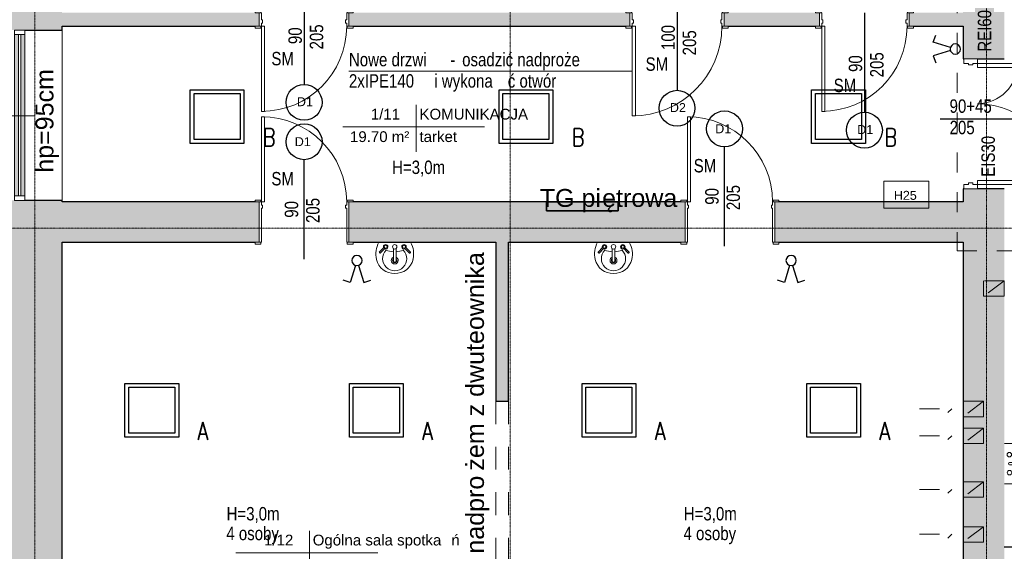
# Model space of a CAD drawing. Header units: centimetres. Extents: x 14504 to 44111, y -18976 to -7683.
# Tile 95 of 141: x 29792 to 30891, y -9884 to -9291. Entities that reach past the tile are written whole.
import ezdxf

# ---------------------------------------------------------------- set-up
doc = ezdxf.new("R2010")
doc.units = ezdxf.units.CM
for name, pattern in [('Aligning Line 1_8_', [0.635, 0.3175, -0.3175]), ('Kreska', [0.635, 0.3175, -0.3175]), ('Linia siatki', [0.9925, 0.47, -0.2175, 0.0875, -0.2175]), ('Ukryty', [0.714375, 0.47625, -0.238125])]:
    doc.linetypes.add(name, pattern=pattern)
for name, color, linetype, lineweight in [('A-AREA-IDEN', 4, 'Continuous', 9), ('A-DETL', 6, 'Continuous', 9), ('A-DETL-HDLN', 90, 'Ukryty', 9), ('A-DETL-MEDM', 33, 'Continuous', 25), ('A-DETL-THIN', 151, 'Continuous', 9), ('A-DOOR', 31, 'Continuous', 9), ('A-DOOR-FRAM', 31, 'Continuous', 18), ('A-GLAZ', 151, 'Continuous', 9), ('A-WALL', 4, 'Continuous', 9), ('A-WALL-PATT', 111, 'Continuous', 25), ('G-ANNO-TEXT', 8, 'Continuous', 9), ('I-WALL', 2, 'Continuous', 9), ('IE inst', 1, 'Continuous', 50), ('P-SANR-FIXT', 6, 'Continuous', 9), ('S-GRID', 8, 'Continuous', 9)]:
    doc.layers.add(name, color=color, linetype=linetype, lineweight=lineweight)
doc.styles.add('Arial_1', font='arial.ttf', dxfattribs={"height": 12})
doc.styles.add('Arial_2', font='arial.ttf', dxfattribs={"height": 18})
doc.styles.add('Arial_3', font='arial.ttf', dxfattribs={"width": 0.8, "height": 18})
doc.styles.add('Arial_5', font='arial.ttf', dxfattribs={"height": 15})
doc.styles.get("Standard").update_dxf_attribs({"font": 'romans.shx', "width": 0.8, "height": 20})

# ---------------------------------------------------------------- blocks, each defined once
blk = doc.blocks.new('wewnetrzne dwupanelowe - 900 x 2100mm-456959-4_Poziom piętra')
at = {"layer": 'A-DOOR'}
for p, q in [((-54.635, 24.8175), (-48.135, 24.8175)), ((-54.635, 22.8175), (-54.635, 24.8175)), ((-48.135, 22.8175), (-54.635, 22.8175)), ((-48.135, 24.8175), (-48.135, 22.8175)), ((48.135, 24.8175), (54.635, 24.8175)), ((48.135, 22.8175), (48.135, 24.8175)), ((54.635, 22.8175), (48.135, 22.8175)), ((54.635, 24.8175), (54.635, 22.8175)), ((-54.635, -22.1825), (-48.135, -22.1825)), ((-54.635, -24.1825), (-54.635, -22.1825)), ((-48.135, -24.1825), (-54.635, -24.1825)), ((-48.135, -22.1825), (-48.135, -24.1825)), ((48.135, -22.1825), (54.635, -22.1825)), ((48.135, -24.1825), (48.135, -22.1825)), ((54.635, -24.1825), (48.135, -24.1825)), ((54.635, -22.1825), (54.635, -24.1825))]:
    blk.add_line(p, q, dxfattribs=at)
at = {"layer": 'A-DOOR', "lineweight": 18}
for p, q in [((44, -22.1825), (47.5, -22.1825)), ((44, -117.1825), (44, -22.1825)), ((47.5, -22.1825), (47.5, -117.1825)), ((47.5, -117.1825), (44, -117.1825))]:
    blk.add_line(p, q, dxfattribs=at)
at = {"layer": 'A-DOOR'}
blk.add_arc((47.5, -22.1825), 95, 180, 270, dxfattribs=at)
at = {"layer": 'A-DOOR-FRAM'}
for p, q in [((-50, 22.8175), (-47.5, 22.8175)), ((-50, -22.1825), (-50, 22.8175)), ((-47.5, 22.8175), (-47.5, -15.19)), ((47.5, 22.8175), (50, 22.8175)), ((47.5, -15.19), (47.5, 22.8175)), ((50, 22.8175), (50, -22.1825)), ((-47.5, -15.19), (-46.23, -15.19)), ((-47.5, -18.6825), (-47.5, -22.1825)), ((-46.23, -18.6825), (-47.5, -18.6825)), ((-46.23, -15.19), (-46.23, -18.6825)), ((46.23, -15.19), (47.5, -15.19)), ((46.23, -18.6825), (46.23, -15.19)), ((47.5, -18.6825), (46.23, -18.6825)), ((47.5, -22.1825), (47.5, -18.6825)), ((-47.5, -22.1825), (-50, -22.1825)), ((50, -22.1825), (47.5, -22.1825))]:
    blk.add_line(p, q, dxfattribs=at)
blk = doc.blocks.new('wewnetrzne dwupanelowe - 900 x 2100mm-479385-4_Poziom piętra')
at = {"layer": 'A-DOOR', "lineweight": 18}
for p, q in [((47.5, 102.1825), (44, 102.1825)), ((44, 102.1825), (44, 7.1825)), ((47.5, 7.1825), (47.5, 102.1825)), ((44, 7.1825), (47.5, 7.1825))]:
    blk.add_line(p, q, dxfattribs=at)
at = {"layer": 'A-DOOR'}
for p, q in [((-48.135, 9.1825), (-54.635, 9.1825)), ((-54.635, 9.1825), (-54.635, 7.1825)), ((-54.635, 7.1825), (-48.135, 7.1825)), ((-48.135, 7.1825), (-48.135, 9.1825)), ((54.635, 9.1825), (48.135, 9.1825)), ((48.135, 9.1825), (48.135, 7.1825)), ((48.135, 7.1825), (54.635, 7.1825)), ((54.635, 7.1825), (54.635, 9.1825)), ((-48.135, -7.8175), (-54.635, -7.8175)), ((-54.635, -7.8175), (-54.635, -9.8175)), ((-54.635, -9.8175), (-48.135, -9.8175)), ((-48.135, -9.8175), (-48.135, -7.8175)), ((54.635, -7.8175), (48.135, -7.8175)), ((48.135, -7.8175), (48.135, -9.8175)), ((48.135, -9.8175), (54.635, -9.8175)), ((54.635, -9.8175), (54.635, -7.8175))]:
    blk.add_line(p, q, dxfattribs=at)
blk.add_arc((47.5, 7.1825), 95, 90, 180, dxfattribs=at)
at = {"layer": 'A-DOOR-FRAM'}
for p, q in [((-47.5, 7.1825), (-50, 7.1825)), ((-50, 7.1825), (-50, -7.8175)), ((-47.5, 3.6825), (-47.5, 7.1825)), ((-46.23, 3.6825), (-47.5, 3.6825)), ((-47.5, -7.8175), (-47.5, 0.19)), ((-47.5, 0.19), (-46.23, 0.19)), ((-46.23, 0.19), (-46.23, 3.6825)), ((47.5, 3.6825), (46.23, 3.6825)), ((46.23, 3.6825), (46.23, 0.19)), ((46.23, 0.19), (47.5, 0.19)), ((47.5, 7.1825), (47.5, 3.6825)), ((50, 7.1825), (47.5, 7.1825)), ((47.5, 0.19), (47.5, -7.8175)), ((50, -7.8175), (50, 7.1825)), ((-50, -7.8175), (-47.5, -7.8175)), ((47.5, -7.8175), (50, -7.8175))]:
    blk.add_line(p, q, dxfattribs=at)
blk = doc.blocks.new('wewnetrzne dwupanelowe - 100x210-609030-4_Poziom piętra')
at = {"layer": 'A-DOOR', "lineweight": 18}
for p, q in [((50, 107.1825), (46.5, 107.1825)), ((46.5, 107.1825), (46.5, 7.1825)), ((50, 7.1825), (50, 107.1825)), ((46.5, 7.1825), (50, 7.1825))]:
    blk.add_line(p, q, dxfattribs=at)
at = {"layer": 'A-DOOR'}
for p, q in [((-50.635, 9.1825), (-57.135, 9.1825)), ((-57.135, 9.1825), (-57.135, 7.1825)), ((-57.135, 7.1825), (-50.635, 7.1825)), ((-50.635, 7.1825), (-50.635, 9.1825)), ((57.135, 9.1825), (50.635, 9.1825)), ((50.635, 9.1825), (50.635, 7.1825)), ((50.635, 7.1825), (57.135, 7.1825)), ((57.135, 7.1825), (57.135, 9.1825)), ((-50.635, -7.8175), (-57.135, -7.8175)), ((-57.135, -7.8175), (-57.135, -9.8175)), ((-57.135, -9.8175), (-50.635, -9.8175)), ((-50.635, -9.8175), (-50.635, -7.8175)), ((57.135, -7.8175), (50.635, -7.8175)), ((50.635, -7.8175), (50.635, -9.8175)), ((50.635, -9.8175), (57.135, -9.8175)), ((57.135, -9.8175), (57.135, -7.8175))]:
    blk.add_line(p, q, dxfattribs=at)
blk.add_arc((50, 7.1825), 100, 90, 180, dxfattribs=at)
at = {"layer": 'A-DOOR-FRAM'}
for p, q in [((-50, 7.1825), (-52.5, 7.1825)), ((-52.5, 7.1825), (-52.5, -7.8175)), ((-50, 3.6825), (-50, 7.1825)), ((-48.73, 3.6825), (-50, 3.6825)), ((-50, -7.8175), (-50, 0.19)), ((-50, 0.19), (-48.73, 0.19)), ((-48.73, 0.19), (-48.73, 3.6825)), ((50, 3.6825), (48.73, 3.6825)), ((48.73, 3.6825), (48.73, 0.19)), ((48.73, 0.19), (50, 0.19)), ((50, 7.1825), (50, 3.6825)), ((52.5, 7.1825), (50, 7.1825)), ((50, 0.19), (50, -7.8175)), ((52.5, -7.8175), (52.5, 7.1825)), ((-52.5, -7.8175), (-50, -7.8175)), ((50, -7.8175), (52.5, -7.8175))]:
    blk.add_line(p, q, dxfattribs=at)
blk = doc.blocks.new('Aluminum_1 szybowe - Okno 190_265 p_0-772044-4_Poziom piętra')
at = {"layer": 'A-GLAZ'}
h = blk.add_hatch(color=256, dxfattribs=at)
h.paths.add_polyline_path([(-132.1, 17.2), (47.8, 17.2), (47.8, 21.7), (-132.1, 21.7)])
h.paths.add_polyline_path([(-132.1, 10.2), (47.8, 10.2), (47.8, 14.7), (-132.1, 14.7)])
at = {"layer": 'A-GLAZ', "lineweight": 18}
for p, q in [((-132.1, 21.7), (-137.2, 21.7)), ((-137.2, 21.7), (-137.2, 10.2)), ((-132.1, 10.2), (-132.1, 21.7)), ((47.8, 17.2), (-132.1, 17.2)), ((-132.1, 17.2), (-132.1, 14.7)), ((-132.1, 14.7), (47.8, 14.7)), ((52.8, 21.7), (47.8, 21.7)), ((47.8, 21.7), (47.8, 10.2)), ((47.8, 14.7), (47.8, 17.2)), ((52.8, 10.2), (52.8, 21.7)), ((-137.2, 10.2), (-132.1, 10.2)), ((47.8, 10.2), (52.8, 10.2))]:
    blk.add_line(p, q, dxfattribs=at)
at = {"layer": 'A-GLAZ'}
for p, q in [((-132.1, 21.7), (47.8, 21.7)), ((47.8, 10.2), (-132.1, 10.2))]:
    blk.add_line(p, q, dxfattribs=at)
blk = doc.blocks.new('Drzwi-korytarz-niesymetryczne-wpuszczane - 1350 x 2000mm-590928-4_Poziom piętra')
at = {"layer": 'A-DOOR', "lineweight": 18}
for p, q in [((-63, 6.365), (-67.5, 6.365)), ((-67.5, 6.365), (-67.5, -83.635)), ((-63, -83.635), (-63, 6.365)), ((63, 6.365), (67.5, 6.365)), ((63, -38.635), (63, 6.365)), ((67.5, 6.365), (67.5, -38.635)), ((67.5, -38.635), (63, -38.635)), ((-67.5, -83.635), (-63, -83.635))]:
    blk.add_line(p, q, dxfattribs=at)
at = {"layer": 'A-DOOR'}
for centre, radius, start, end in [((-67.5, 6.365), 90, 270, 360), ((67.5, 6.365), 45, 180, 270)]:
    blk.add_arc(centre, radius, start, end, dxfattribs=at)
at = {"layer": 'A-DOOR-FRAM'}
for p, q in [((-72.5, 21.365), (-67.5, 21.365)), ((-72.5, 6.365), (-72.5, 21.365)), ((-67.5, 21.365), (-67.5, 16.44375)), ((-67.5, 16.44375), (-65.9125, 16.44375)), ((-67.5, 11.34125), (-67.5, 6.365)), ((-65.9125, 11.34125), (-67.5, 11.34125)), ((-65.9125, 16.44375), (-65.9125, 11.34125)), ((65.9125, 16.44375), (67.5, 16.44375)), ((65.9125, 11.34125), (65.9125, 16.44375)), ((67.5, 11.34125), (65.9125, 11.34125)), ((67.5, 21.365), (72.5, 21.365)), ((67.5, 16.44375), (67.5, 21.365)), ((67.5, 6.365), (67.5, 11.34125)), ((72.5, 21.365), (72.5, 6.365)), ((-67.5, 6.365), (-72.5, 6.365)), ((72.5, 6.365), (67.5, 6.365))]:
    blk.add_line(p, q, dxfattribs=at)
blk = doc.blocks.new('wewnetrzne dwupanelowe - 900 x 2100mm 3 dodemontażu-608771-4_Poziom piętra')
at = {"layer": 'A-DOOR', "lineweight": 18}
for p, q in [((47.5, 102.1825), (44, 102.1825)), ((44, 102.1825), (44, 7.1825)), ((47.5, 7.1825), (47.5, 102.1825)), ((44, 7.1825), (47.5, 7.1825))]:
    blk.add_line(p, q, dxfattribs=at)
at = {"layer": 'A-DOOR'}
for p, q in [((-48.135, 9.1825), (-54.635, 9.1825)), ((-54.635, 9.1825), (-54.635, 7.1825)), ((-54.635, 7.1825), (-48.135, 7.1825)), ((-48.135, 7.1825), (-48.135, 9.1825)), ((54.635, 9.1825), (48.135, 9.1825)), ((48.135, 9.1825), (48.135, 7.1825)), ((48.135, 7.1825), (54.635, 7.1825)), ((54.635, 7.1825), (54.635, 9.1825)), ((-48.135, -7.8175), (-54.635, -7.8175)), ((-54.635, -7.8175), (-54.635, -9.8175)), ((-54.635, -9.8175), (-48.135, -9.8175)), ((-48.135, -9.8175), (-48.135, -7.8175)), ((54.635, -7.8175), (48.135, -7.8175)), ((48.135, -7.8175), (48.135, -9.8175)), ((48.135, -9.8175), (54.635, -9.8175)), ((54.635, -9.8175), (54.635, -7.8175))]:
    blk.add_line(p, q, dxfattribs=at)
blk.add_arc((47.5, 7.1825), 95, 90, 180, dxfattribs=at)
at = {"layer": 'A-DOOR-FRAM'}
for p, q in [((-47.5, 7.1825), (-50, 7.1825)), ((-50, 7.1825), (-50, -7.8175)), ((-47.5, 3.6825), (-47.5, 7.1825)), ((-46.23, 3.6825), (-47.5, 3.6825)), ((-47.5, -7.8175), (-47.5, 0.19)), ((-47.5, 0.19), (-46.23, 0.19)), ((-46.23, 0.19), (-46.23, 3.6825)), ((47.5, 3.6825), (46.23, 3.6825)), ((46.23, 3.6825), (46.23, 0.19)), ((46.23, 0.19), (47.5, 0.19)), ((47.5, 7.1825), (47.5, 3.6825)), ((50, 7.1825), (47.5, 7.1825)), ((47.5, 0.19), (47.5, -7.8175)), ((50, -7.8175), (50, 7.1825)), ((-50, -7.8175), (-47.5, -7.8175)), ((47.5, -7.8175), (50, -7.8175))]:
    blk.add_line(p, q, dxfattribs=at)
blk = doc.blocks.new('Lavabo mural - 05 - 440mm x 350mm-V6-4_Poziom piętra')
at = {"layer": 'P-SANR-FIXT'}
for p, q in [((-17.2, -11), (-11.7, -5.6)), ((-16.1, -12.1), (-10.7, -6.7)), ((-1.5, -21.5), (-1.5, -7.1)), ((1.5, -21.5), (1.5, -7.1)), ((16.4, -12.1), (11, -6.7)), ((17.5, -11), (12, -5.6))]:
    blk.add_line(p, q, dxfattribs=at)
for centre, radius, start, end in [((5.3, -13.1), 26.4, 150.3649, 193.6351), ((-5.3, -13.1), 26.4, 346.3649, 29.6351), ((0, -18.4), 13.5, 135.4629, 45.0556), ((-10.1, -5.1), 2.5, 0, 180), ((-10.1, -5.1), 2.5, 180, 207.0533), ((-10.1, -5.1), 1.7, 360, 180), ((-10.1, -5.1), 1.7, 180, 198.0596), ((-10.1, -5.1), 1.7, 198.0596, 360), ((-10.1, -5.1), 2.5, 242.9467, 0), ((-0.2, 16), 26.7, 249.1986, 267.1093), ((0, -5.1), 2.5, 0, 180), ((0, -5.1), 2.5, 180, 0), ((-0.2, 16), 26.7, 273.5606, 291.3199), ((10.4, -5.1), 2.5, 360, 180), ((10.4, -5.1), 2.5, 180, 297.0533), ((10.4, -5.1), 1.7, 0, 180), ((10.4, -5.1), 1.7, 180, 0), ((10.4, -5.1), 2.5, 332.9467, 360), ((-0.6, -14.5), 20.4, 193.6351, 271.6558), ((0, -20.4), 3.86, 112.8828, 180), ((0, -20.4), 3.86, 180, 360), ((0, -20.4), 2.35, 129.6826, 180), ((0, -20.4), 2.35, 180, 360), ((0.6, -14.5), 20.4, 268.3442, 346.3649), ((0, -20.4), 3.86, 360, 67.1178), ((0, -20.4), 2.35, 360, 50.3185)]:
    blk.add_arc(centre, radius, start, end, dxfattribs=at)
for centre, major_axis, ratio, start_param, end_param in [((-16.6, -11.6), (-0.545, 0.545), 0.274309, 0, 3.141593), ((0, -21.5), (-1.5, 0), 0.428525, 0, 3.141593), ((17, -11.6), (0.545, 0.545), 0.274309, 3.141593, 6.283185)]:
    blk.add_ellipse(centre, major_axis=major_axis, ratio=ratio, start_param=start_param, end_param=end_param, dxfattribs=at)
blk = doc.blocks.new('Zlew kuchenny - typu wyspowego - 450 x 450mm-548266-4_Poziom piętra')
at = {"layer": 'P-SANR-FIXT'}
for p, q in [((-20.9, 22.7), (-20.9, -22.3)), ((24.1, -22.3), (24.1, 22.7)), ((0.3, 11.3), (-12, 11.3)), ((0.3, 17), (0.3, 5.3)), ((2.8, 17), (2.8, 5.3)), ((15.2, 11.3), (2.8, 11.3)), ((-17.1, 6.2), (-17.1, -13.4)), ((20.3, -13.4), (20.3, 6.2)), ((-12, -18.5), (15.2, -18.5)), ((-20.9, -22.3), (24.1, -22.3))]:
    blk.add_line(p, q, dxfattribs=at)
for centre, radius, start, end in [((-12, 6.2), 5.08, 90, 180), ((-8.4, 17), 2.54, 360, 180), ((-8.4, 17), 2.54, 180, 360), ((1.6, 17), 1.27, 360, 180), ((11.7, 17.2), 2.54, 360, 180), ((11.7, 17.2), 2.54, 180, 0), ((15.2, 6.2), 5.08, 360, 90), ((1.6, 0), 2.54, 360, 180), ((1.6, 0), 2.54, 180, 0), ((1.6, 5.3), 1.27, 180, 0), ((-12, -13.4), 5.08, 180, 270), ((15.2, -13.4), 5.08, 270, 0)]:
    blk.add_arc(centre, radius, start, end, dxfattribs=at)
blk = doc.blocks.new('Etyk_pom_1_mala - Etyk_pom_1_mala-219433-4_Poziom piętra')
at = {"layer": 'A-AREA-IDEN'}
for p, q in [((-0.096, 0.144), (-0.096, -0.378)), ((-0.915, -0.101), (0.666, -0.101))]:
    blk.add_line(p, q, dxfattribs=at)
blk = doc.blocks.new('8u')
at = {"layer": 'IE inst', "lineweight": -3}
for p, q in [((37772.7, 44464.4), (37764.9, 44461.5)), ((37778.6, 44445.2), (37772.7, 44464.4)), ((37781.8, 44445.2), (37787.7, 44464.4)), ((37787.7, 44464.4), (37795.5, 44461.5))]:
    blk.add_line(p, q, dxfattribs=at)
blk.add_circle((37780.2, 44439.7), 5.73, dxfattribs=at)

msp = doc.modelspace()

# ---------------------------------------------------------------- hatches: boundary and pattern name
at = {"layer": 'A-WALL-PATT', "lineweight": 9, "transparency": 33554610}
h = msp.add_hatch(color=256, dxfattribs=at)
h.paths.add_polyline_path([(30890.6, -10333.6), (30890.6, -9479.6), (30844.6, -9479.6), (30844.6, -10333.6), (30855.7, -10333.6)])
h.paths.add_polyline_path([(30855.7, -9334.6), (30890.6, -9334.6), (30890.6, -8730.6), (30844.6, -8730.6), (30844.6, -8946.9), (30845.3, -8946.9), (30845.3, -8948.9), (30844.6, -8948.9), (30844.6, -8960.9), (30845.3, -8960.9), (30845.3, -8962.9), (30844.6, -8962.9), (30844.6, -9334.6), (30850.6, -9334.6)])
h = msp.add_hatch(color=256, dxfattribs=at)
h.paths.add_polyline_path([(29771.6, -10333.6), (29839.6, -10333.6), (29839.6, -9492.4), (29771.6, -9492.4), (29771.6, -9665.3)])
h.paths.add_polyline_path([(29771.6, -9302.4), (29839.6, -9302.4), (29839.6, -8760.6), (29771.6, -8760.6), (29771.6, -9027.3)])
h = msp.add_hatch(color=256, dxfattribs=at)
h.paths.add_polyline_path([(30680, -9298.1), (30684.6, -9298.1), (30684.6, -9283.1), (30578.1, -9283.1), (30578.1, -9298.1), (30582.8, -9298.1)])
h.paths.add_polyline_path([(30844.6, -9298.1), (30844.6, -9283.1), (30784.6, -9283.1), (30784.6, -9298.1), (30789.3, -9298.1)])
h.paths.add_polyline_path([(30409.6, -9298.1), (30473.1, -9298.1), (30473.1, -9283.1), (30159.6, -9283.1), (30159.6, -9298.1), (30247.4, -9298.1)])
h.paths.add_polyline_path([(30055, -9298.1), (30059.6, -9298.1), (30059.6, -9283.1), (29839.6, -9283.1), (29839.6, -9298.1)])
h = msp.add_hatch(color=256, dxfattribs=at)
h.paths.add_polyline_path([(30734.1, -9539.1), (30844.6, -9539.1), (30844.6, -9494.1), (30634.6, -9494.1), (30634.6, -9539.1), (30639.3, -9539.1)])
h.paths.add_polyline_path([(30534.6, -9539.1), (30534.6, -9494.1), (30159.6, -9494.1), (30159.6, -9539.1), (30530, -9539.1)])
h.paths.add_polyline_path([(29839.6, -9539.1), (30059.6, -9539.1), (30059.6, -9494.1), (29839.6, -9494.1), (29839.6, -9501.1)])
msp.add_hatch(color=256, dxfattribs=at).paths.add_polyline_path([(30337.6, -9716.6), (30337.6, -9539.1), (30323.6, -9539.1), (30323.6, -9716.6)])

# ---------------------------------------------------------------- linework, layer by layer
at = {"layer": 'A-DETL', "linetype": 'Aligning Line 1_8_', "ltscale": 70}
for p, q in [((30837.9, -9261.1), (30837.9, -9548.6)), ((30837.9, -9548.6), (31501.6, -9548.6)), ((30890.6, -9582.1), (30867.6, -9582.1)), ((30867.6, -9582.1), (30867.6, -9599.3)), ((30890.6, -9582.1), (30867.6, -9599.3)), ((30890.6, -9599.3), (30890.6, -9582.1)), ((30867.6, -9599.3), (30890.6, -9599.3)), ((30890.6, -9599.3), (30867.6, -9599.3)), ((30867.6, -9716.6), (30844.6, -9716.6)), ((30844.6, -9716.6), (30844.6, -9733.8)), ((30867.6, -9716.6), (30844.6, -9733.8)), ((30867.6, -9733.8), (30867.6, -9716.6)), ((30796.1, -9725), (30832.1, -9725)), ((30832.1, -9725), (30827.8, -9729.2)), ((30844.6, -9733.8), (30867.6, -9733.8)), ((30867.6, -9733.8), (30844.6, -9733.8)), ((30867.6, -9746.6), (30844.6, -9746.6)), ((30844.6, -9746.6), (30844.6, -9763.8)), ((30867.6, -9746.6), (30844.6, -9763.8)), ((30867.6, -9763.8), (30867.6, -9746.6)), ((30796.1, -9755), (30832.1, -9755)), ((30832.1, -9755), (30827.8, -9759.2)), ((30844.6, -9763.8), (30867.6, -9763.8)), ((30867.6, -9763.8), (30844.6, -9763.8)), ((30867.6, -9806.6), (30844.6, -9806.6)), ((30844.6, -9806.6), (30844.6, -9823.8)), ((30867.6, -9806.6), (30844.6, -9823.8)), ((30867.6, -9823.8), (30867.6, -9806.6)), ((30796.1, -9815), (30832.1, -9815)), ((30832.1, -9815), (30827.8, -9819.2)), ((30844.6, -9823.8), (30867.6, -9823.8)), ((30867.6, -9823.8), (30844.6, -9823.8)), ((30867.6, -9856.6), (30844.6, -9856.6)), ((30844.6, -9856.6), (30844.6, -9873.8)), ((30867.6, -9856.6), (30844.6, -9873.8)), ((30867.6, -9873.8), (30867.6, -9856.6)), ((30796.1, -9865), (30832.1, -9865)), ((30832.1, -9865), (30827.8, -9869.2)), ((30844.6, -9873.8), (30867.6, -9873.8)), ((30867.6, -9873.8), (30844.6, -9873.8))]:
    msp.add_line(p, q, dxfattribs=at)
at = {"layer": 'A-DETL-HDLN', "linetype": 'Kreska', "ltscale": 80}
for p, q in [((30323.6, -9716.6), (30323.6, -10076.6)), ((30337.6, -9716.6), (30337.6, -10081.1))]:
    msp.add_line(p, q, dxfattribs=at)
at = {"layer": 'A-DETL-MEDM'}
for p, q in [((30109.6, -9252), (30109.6, -9363)), ((30525.6, -9258.6), (30525.6, -9369.6)), ((30734.6, -9283.1), (30734.6, -9394.1)), ((30819.1, -9401.4), (30930.1, -9401.4)), ((30578.6, -9543.6), (30578.6, -9432.6)), ((30109.6, -9558), (30109.6, -9447))]:
    msp.add_line(p, q, dxfattribs=at)
for centre in [(30109.6, -9383), (30525.6, -9389.6), (30578.6, -9412.6), (30734.6, -9414.1), (30109.6, -9427)]:
    msp.add_circle(centre, 20, dxfattribs=at)
at = {"layer": 'A-DETL-THIN'}
for p, q in [((30159.6, -9348.1), (30475.6, -9348.1)), ((29809.1, -9397.9), (29705.6, -9397.9)), ((30756.4, -9471.1), (30806.4, -9471.1)), ((30756.4, -9501.1), (30756.4, -9471.1)), ((30806.4, -9471.1), (30806.4, -9501.1)), ((30806.4, -9501.1), (30756.4, -9501.1))]:
    msp.add_line(p, q, dxfattribs=at)
at = {"layer": 'A-WALL', "lineweight": 25}
for p, q in [((29798.1, -9302.4), (29839.6, -9302.4)), ((29839.6, -9302.4), (29839.6, -9298.1)), ((29839.6, -9298.1), (30055, -9298.1)), ((30164.3, -9298.1), (30468.5, -9298.1)), ((30582.8, -9298.1), (30680, -9298.1)), ((30789.3, -9298.1), (30844.6, -9298.1)), ((30844.6, -9298.1), (30844.6, -9334.6)), ((30844.6, -9334.6), (30845.6, -9334.6)), ((30860.6, -9334.6), (30890.6, -9334.6)), ((30845.6, -9479.6), (30844.6, -9479.6)), ((30844.6, -9479.6), (30844.6, -9494.1)), ((30890.6, -9479.6), (30860.6, -9479.6)), ((29839.6, -9492.4), (29798.1, -9492.4)), ((29839.6, -9494.1), (29839.6, -9492.4)), ((30055, -9494.1), (29839.6, -9494.1)), ((30530, -9494.1), (30164.3, -9494.1)), ((30844.6, -9494.1), (30639.3, -9494.1)), ((29839.6, -10268.6), (29839.6, -9539.1)), ((29839.6, -9539.1), (30055, -9539.1)), ((30164.3, -9539.1), (30323.6, -9539.1)), ((30323.6, -9539.1), (30323.6, -9716.6)), ((30337.6, -9539.1), (30530, -9539.1)), ((30337.6, -9716.6), (30337.6, -9539.1)), ((30639.3, -9539.1), (30844.6, -9539.1)), ((30844.6, -9539.1), (30844.6, -10268.6)), ((30323.6, -9716.6), (30337.6, -9716.6))]:
    msp.add_line(p, q, dxfattribs=at)
at = {"layer": 'A-WALL'}
msp.add_line((29839.6, -9302.4), (29839.6, -9492.4), dxfattribs=at)
at = {"layer": 'I-WALL', "lineweight": 25}
msp.add_line((31118.5, -9879.6), (30890.6, -9879.6), dxfattribs=at)
at = {"layer": 'IE inst', "lineweight": 35}
for p, q in [((30459.8, -9494.1), (30379.8, -9494.1)), ((30379.8, -9494.1), (30379.8, -9504.1)), ((30459.8, -9504.1), (30459.8, -9494.1)), ((30379.8, -9504.1), (30459.8, -9504.1))]:
    msp.add_line(p, q, dxfattribs=at)
at = {"layer": 'IE inst', "lineweight": -3}
for points in [[(30042.5, -9429), (29982.4, -9429), (29982.4, -9369), (30042.5, -9369)], [(30038.1, -9424.6), (29986.8, -9424.6), (29986.8, -9373.3), (30038.1, -9373.3)], [(30387, -9429), (30327, -9429), (30327, -9369), (30387, -9369)], [(30382.7, -9424.6), (30331.3, -9424.6), (30331.3, -9373.3), (30382.7, -9373.3)], [(30735.7, -9429), (30675.7, -9429), (30675.7, -9369), (30735.7, -9369)], [(30731.4, -9424.6), (30680, -9424.6), (30680, -9373.3), (30731.4, -9373.3)], [(29969.7, -9756.6), (29909.6, -9756.6), (29909.6, -9696.6), (29969.7, -9696.6)], [(30220.2, -9756.6), (30160.2, -9756.6), (30160.2, -9696.6), (30220.2, -9696.6)], [(30479.7, -9756.6), (30419.6, -9756.6), (30419.6, -9696.6), (30479.7, -9696.6)], [(30730.2, -9756.6), (30670.2, -9756.6), (30670.2, -9696.6), (30730.2, -9696.6)], [(29965.3, -9752.3), (29914, -9752.3), (29914, -9701), (29965.3, -9701)], [(30215.9, -9752.3), (30164.5, -9752.3), (30164.5, -9701), (30215.9, -9701)], [(30475.3, -9752.3), (30424, -9752.3), (30424, -9701), (30475.3, -9701)], [(30725.9, -9752.3), (30674.5, -9752.3), (30674.5, -9701), (30725.9, -9701)]]:
    msp.add_lwpolyline(points, close=True, dxfattribs=at)
at = {"layer": 'S-GRID', "linetype": 'Linia siatki'}
for p, q in [((29809.1, -8369), (29809.1, -10981.5)), ((30339.6, -8369), (30339.6, -10981.5)), ((30870.6, -8369), (30870.6, -10981.5)), ((29444.3, -9523.6), (32937.2, -9523.6))]:
    msp.add_line(p, q, dxfattribs=at)

# ---------------------------------------------------------------- block references
at = {"layer": 'A-AREA-IDEN', "xscale": 99.99999999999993, "yscale": 99.99999999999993, "zscale": 99.99999999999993}
for p in [(30244.2, -9400.3), (30125.1, -9875.7)]:
    msp.add_blockref('Etyk_pom_1_mala - Etyk_pom_1_mala-219433-4_Poziom piętra', p, dxfattribs=at)
at = {"layer": 'A-DOOR'}
for name, p, rotation in [('wewnetrzne dwupanelowe - 900 x 2100mm-479385-4_Poziom piętra', (30109.6, -9290.9), 180), ('wewnetrzne dwupanelowe - 100x210-609030-4_Poziom piętra', (30525.6, -9290.9), 180), ('wewnetrzne dwupanelowe - 900 x 2100mm 3 dodemontażu-608771-4_Poziom piętra', (30734.6, -9290.9), 180), ('Drzwi-korytarz-niesymetryczne-wpuszczane - 1350 x 2000mm-590928-4_Poziom piętra', (30867, -9407.1), 89.99999999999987), ('wewnetrzne dwupanelowe - 900 x 2100mm-456959-4_Poziom piętra', (30109.6, -9516.3), 180), ('wewnetrzne dwupanelowe - 900 x 2100mm-456959-4_Poziom piętra', (30584.6, -9516.3), 180)]:
    msp.add_blockref(name, p, dxfattribs=dict(at, rotation=rotation))
at = {"layer": 'A-GLAZ', "rotation": 89.99999999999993}
msp.add_blockref('Aluminum_1 szybowe - Okno 190_265 p_0-772044-4_Poziom piętra', (29808.3, -9355.2), dxfattribs=at)
at = {"layer": 'IE inst', "xscale": -1}
for p, rotation in [((75275.7, 28456.7), 90), ((-7611.6, 34880.2), 180), ((-7127.4, 34880.2), 180)]:
    msp.add_blockref('8u', p, dxfattribs=dict(at, rotation=rotation))
at = {"layer": 'P-SANR-FIXT'}
for p in [(30210.7, -9539.1), (30454.7, -9539.1)]:
    msp.add_blockref('Lavabo mural - 05 - 440mm x 350mm-V6-4_Poziom piętra', p, dxfattribs=at)
at = {"layer": 'P-SANR-FIXT', "rotation": 89.99999999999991}
msp.add_blockref('Zlew kuchenny - typu wyspowego - 450 x 450mm-548266-4_Poziom piętra', (30913.4, -9787.9), dxfattribs=at)

# ---------------------------------------------------------------- texts
at = {"layer": 'A-AREA-IDEN', "char_height": 12, "attachment_point": 1, "style": 'Arial_1'}
for s, insert, width in [('1/11', (30184, -9390.2), 42.489), ('KOMUNIKACJA', (30238.3, -9390.2), 156.329), ('19.70 m²', (30160.8, -9415.3), 85.781), ('tarket', (30238.3, -9415.3), 55.316), ('1/12', (30064.9, -9865.5), 42.489), ('Ogólna sala spotka', (30119.2, -9865.5), 187.595), ('\\fArial|b0|i0|c238|p34|;ń', (30273.9, -9865.5), 12.025)]:
    msp.add_mtext(s, dxfattribs=dict(at, insert=insert, width=width))
at = {"layer": 'G-ANNO-TEXT', "attachment_point": 1, "rotation": 90}
for s, insert, char_height, width, style in [('REI60', (30861.1, -9326.5), 15, 71.35, 'Arial_3'), ('205', (30115.9, -9324), 15, 43.291, 'Arial_3'), ('90', (30092.1, -9318), 15, 28.861, 'Arial_3'), ('100', (30508.1, -9324.6), 15, 43.291, 'Arial_3'), ('205', (30531.9, -9330.6), 15, 43.291, 'Arial_3'), ('205', (30740.9, -9355.1), 15, 43.291, 'Arial_3'), ('90', (30717.1, -9349.1), 15, 28.861, 'Arial_3'), ('hp=95cm', (29810, -9461.6), 20, 143.502, 'Arial_5'), ('EIS30', (30865.1, -9466.1), 15, 69.747, 'Arial_3'), ('90', (30557, -9497.3), 15, 28.861, 'Arial_3'), ('205', (30580.8, -9503.3), 15, 43.291, 'Arial_3'), ('205', (30111.8, -9517.7), 15, 43.291, 'Arial_3'), ('90', (30088, -9511.8), 15, 28.861, 'Arial_3'), ('żem z dwuteownika', (30290.2, -9794), 20, 298.228, 'Arial_5'), ('Wykonanie otworu wraz z nadpro', (30290.2, -10212.7), 20, 507.468, 'Arial_5')]:
    msp.add_mtext(s, dxfattribs=dict(at, insert=insert, char_height=char_height, width=width, style=style))
at = {"layer": 'G-ANNO-TEXT', "attachment_point": 1}
for s, insert, char_height, width, style in [('SM', (30073.1, -9326.7), 15, 38.481, 'Arial_3'), ('Nowe drzwi', (30159.6, -9327.8), 15, 129.873, 'Arial_3'), ('osadzić nadproże ', (30285.9, -9327.8), 15, 197.215, 'Arial_3'), ('SM', (30490.5, -9332.8), 15, 38.481, 'Arial_3'), ('- ', (30272.7, -9327.8), 15, 16.034, 'Arial_3'), ('2xIPE140', (30159.6, -9351.6), 15, 109.831, 'Arial_3'), (' i wykona', (30250.2, -9351.6), 15, 105.021, 'Arial_3'), ('ć otwór', (30336.8, -9351.6), 15, 81.772, 'Arial_3'), ('SM', (30700.3, -9356.6), 15, 38.481, 'Arial_3'), ('D1', (30101.6, -9377.3), 10, 21.646, 'Arial_2'), ('D2', (30517.6, -9383.9), 10, 21.646, 'Arial_2'), ('90+45', (30829.6, -9379.7), 15, 72.954, 'Arial_3'), ('D1', (30568.2, -9407.5), 10, 21.646, 'Arial_2'), ('D1', (30726.6, -9408.4), 10, 21.646, 'Arial_2'), ('205', (30829.6, -9403.6), 15, 43.291, 'Arial_3'), ('D1', (30099.2, -9421.9), 10, 21.646, 'Arial_2'), ('H=3,0m', (30207.7, -9448), 15, 91.392, 'Arial_3'), ('SM', (30544.2, -9446.2), 15, 38.481, 'Arial_3'), ('SM', (30073.1, -9460.7), 15, 38.481, 'Arial_3'), ('ętrowa', (30442, -9479.7), 20, 101.814, 'Arial_5'), ('TG pi', (30372.5, -9479.7), 20, 84.177, 'Arial_5'), ('H25', (30767.4, -9481.8), 10, 30.464, 'Arial_2'), ('H=3,0m', (30023.1, -9834.6), 15, 91.392, 'Arial_3'), ('H=3,0m', (30533.1, -9834.6), 15, 91.392, 'Arial_3'), ('4 osoby', (30022.8, -9856.6), 15, 87.384, 'Arial_3'), ('4 osoby', (30532.8, -9856.6), 15, 87.384, 'Arial_3')]:
    msp.add_mtext(s, dxfattribs=dict(at, insert=insert, char_height=char_height, width=width, style=style))
at = {"layer": 'IE inst', "lineweight": -3, "char_height": 20, "width": 37.143, "attachment_point": 1}
for s, insert in [('{\\Fsimplex.shx|c238;B}', (30063.4, -9412.1)), ('{\\Fsimplex.shx|c238;B}', (30408, -9412.1)), ('{\\Fsimplex.shx|c238;B}', (30756.7, -9412.1)), ('{\\Fsimplex.shx|c238;A}', (29990.6, -9739.8)), ('{\\Fsimplex.shx|c238;A}', (30241.2, -9739.8)), ('{\\Fsimplex.shx|c238;A}', (30500.7, -9739.8)), ('{\\Fsimplex.shx|c238;A}', (30751.2, -9739.8))]:
    msp.add_mtext(s, dxfattribs=dict(at, insert=insert))

doc.saveas('drawing.dxf')
